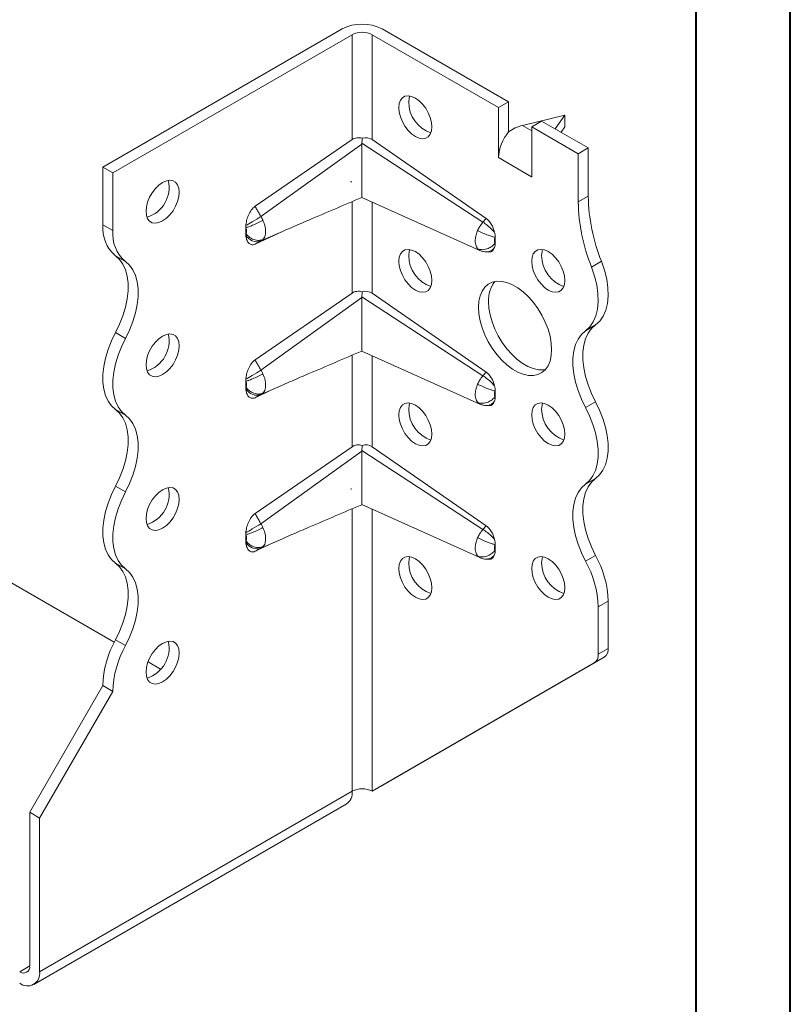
# Model space of a CAD drawing. Header units: millimetres. Extents: x 0 to 210, y 0 to 297.
# Tile 5 of 8: x 169 to 210, y 45 to 98. Entities that reach past the tile are written whole.
import ezdxf

# ---------------------------------------------------------------- set-up
doc = ezdxf.new("R2010")
doc.units = ezdxf.units.MM

msp = doc.modelspace()

# ---------------------------------------------------------------- linework, layer by layer
at = {"color": 7, "linetype": 'Continuous', "lineweight": 40}
for p, q in [((210.079, 0.215), (210.079, 297.215)), ((205.079, 5.215), (205.079, 292.215))]:
    msp.add_line(p, q, dxfattribs=at)
at = {"color": 7, "linetype": 'Continuous', "lineweight": 15}
for p, q in [((173.524, 89.875), (186.252, 97.223)), ((174.054, 89.569), (186.782, 96.916)), ((186.782, 91.346), (186.782, 96.916)), ((187.843, 96.916), (194.56, 93.038)), ((187.843, 96.916), (187.843, 91.344)), ((195.09, 93.345), (188.373, 97.223)), ((194.56, 93.038), (195.09, 93.345)), ((195.09, 93.345), (195.09, 91.745)), ((194.56, 90.381), (194.56, 93.038)), ((195.844, 92.093), (198.096, 92.63)), ((196.858, 92.324), (196.328, 92.018)), ((196.858, 92.324), (199.333, 90.895)), ((198.096, 92.63), (197.579, 91.908)), ((198.096, 92.018), (198.096, 92.63)), ((196.328, 91.814), (195.844, 92.093)), ((196.328, 92.018), (196.328, 89.36)), ((198.803, 90.589), (196.328, 92.018)), ((197.889, 91.729), (198.096, 92.018)), ((181.619, 87.796), (186.782, 91.346)), ((187.298, 91.104), (181.932, 87.245)), ((193.733, 86.949), (187.299, 91.144)), ((187.843, 91.344), (193.9, 87.147)), ((198.803, 90.589), (199.333, 90.895)), ((198.803, 88.027), (198.803, 90.589)), ((199.333, 90.895), (199.333, 88.333)), ((194.564, 90.383), (194.56, 90.381)), ((194.564, 90.379), (194.56, 90.381)), ((194.564, 90.379), (194.564, 90.383)), ((196.324, 89.366), (194.564, 90.383)), ((173.524, 89.875), (174.054, 89.569)), ((173.524, 86.813), (173.524, 89.875)), ((174.054, 89.569), (174.054, 86.507)), ((186.768, 89.098), (186.701, 89.088)), ((196.324, 89.366), (196.328, 89.468)), ((196.324, 89.362), (196.324, 89.366)), ((196.324, 89.362), (196.328, 89.364)), ((196.328, 89.36), (196.324, 89.362)), ((186.782, 83.181), (186.782, 88.044)), ((187.295, 88.264), (193.574, 85.448)), ((187.843, 88.019), (187.843, 83.178)), ((198.803, 88.027), (199.333, 88.333)), ((193.9, 87.147), (193.733, 86.949)), ((174.054, 86.507), (173.524, 86.813)), ((181.125, 86.356), (181.125, 86.656)), ((181.932, 85.955), (183.07, 86.455)), ((182.42, 86.16), (183.07, 86.455)), ((183.07, 86.455), (183.108, 86.471)), ((182.42, 86.16), (181.619, 85.786)), ((194.383, 86.142), (194.383, 85.85)), ((193.455, 85.539), (193.572, 85.451)), ((193.906, 85.368), (194.055, 85.363)), ((174.729, 84.855), (174.199, 85.161)), ((199.51, 84.564), (200.04, 84.87)), ((181.619, 79.631), (186.782, 83.181)), ((187.298, 82.939), (181.932, 79.08)), ((193.733, 78.783), (187.299, 82.978)), ((187.843, 83.178), (193.9, 78.982)), ((199.188, 81.181), (199.719, 81.487)), ((174.729, 80.772), (174.199, 81.079)), ((187.295, 80.099), (193.574, 77.283)), ((186.782, 75.015), (186.782, 79.879)), ((187.843, 79.853), (187.843, 75.013)), ((193.9, 78.982), (193.733, 78.783)), ((181.125, 78.191), (181.125, 78.49)), ((182.42, 77.995), (181.619, 77.621)), ((181.932, 77.789), (183.07, 78.29)), ((182.42, 77.995), (183.07, 78.29)), ((183.07, 78.29), (183.105, 78.305)), ((194.383, 77.976), (194.383, 77.685)), ((174.729, 76.69), (174.199, 76.996)), ((193.455, 77.374), (193.572, 77.286)), ((193.906, 77.203), (194.055, 77.197)), ((199.188, 77.098), (199.719, 77.404)), ((181.619, 71.465), (186.782, 75.015)), ((187.843, 75.013), (193.9, 70.817)), ((187.298, 74.773), (181.932, 70.914)), ((193.733, 70.618), (187.299, 74.813)), ((199.188, 73.015), (199.719, 73.321)), ((174.729, 72.607), (174.199, 72.913)), ((186.768, 72.767), (186.701, 72.757)), ((186.782, 56.702), (186.782, 71.713)), ((187.295, 71.934), (193.574, 69.118)), ((187.843, 71.688), (187.843, 56.702)), ((193.9, 70.817), (193.733, 70.618)), ((181.125, 70.025), (181.125, 70.325)), ((183.07, 70.124), (183.106, 70.14)), ((182.42, 69.829), (181.619, 69.455)), ((181.932, 69.624), (183.07, 70.124)), ((182.42, 69.829), (183.07, 70.124)), ((194.383, 69.811), (194.383, 69.519)), ((193.455, 69.208), (193.572, 69.12)), ((199.188, 68.933), (199.719, 69.239)), ((174.131, 64.617), (166.629, 68.948)), ((174.729, 68.524), (174.199, 68.83)), ((193.906, 69.038), (194.055, 69.032)), ((200.394, 66.808), (199.863, 66.501)), ((199.863, 63.982), (199.863, 66.501)), ((200.394, 66.808), (200.394, 64.288)), ((174.729, 64.442), (174.199, 64.748)), ((199.863, 63.982), (200.394, 64.288)), ((176.597, 63.194), (175.929, 63.579)), ((187.843, 56.702), (199.656, 63.524)), ((200.187, 63.83), (188.373, 57.008)), ((200.187, 63.83), (199.656, 63.524)), ((169.635, 55.581), (173.524, 62.317)), ((174.054, 62.01), (173.524, 62.317)), ((174.054, 62.01), (170.165, 55.274)), ((186.782, 56.702), (170.165, 47.109)), ((186.782, 56.702), (186.782, 56.702)), ((187.843, 56.702), (188.373, 57.008)), ((169.854, 46.422), (186.471, 56.015)), ((169.635, 55.581), (170.165, 55.274)), ((169.635, 55.581), (169.635, 47.415)), ((170.165, 47.109), (170.165, 55.274)), ((169.104, 47.109), (169.635, 47.415))]:
    msp.add_line(p, q, dxfattribs=at)
at = {"color": 7, "linetype": 'Continuous', "lineweight": 15, "flags": 128}
for points in [[(189.257, 93.038), (189.279, 93.252), (189.344, 93.43), (189.45, 93.563), (189.59, 93.644), (189.757, 93.669), (189.944, 93.636), (190.141, 93.548), (190.337, 93.409), (190.524, 93.226), (190.692, 93.008), (190.832, 92.765), (190.937, 92.511), (191.002, 92.257), (191.025, 92.017), (191.002, 91.803), (190.937, 91.625), (190.832, 91.492), (190.692, 91.412), (190.524, 91.387), (190.337, 91.419), (190.141, 91.507), (189.944, 91.646), (189.757, 91.83), (189.59, 92.048), (189.45, 92.29), (189.344, 92.545), (189.279, 92.798), (189.257, 93.038)], [(189.84, 93.661), (189.809, 93.558), (189.787, 93.344)], [(175.822, 87.527), (175.844, 87.767), (175.909, 88.021), (176.015, 88.275), (176.155, 88.517), (176.322, 88.736), (176.509, 88.919), (176.706, 89.058), (176.902, 89.146), (177.089, 89.178), (177.257, 89.154), (177.397, 89.073), (177.502, 88.94), (177.567, 88.762), (177.59, 88.548), (177.567, 88.308), (177.502, 88.054), (177.397, 87.8), (177.257, 87.558), (177.089, 87.339), (176.902, 87.156), (176.706, 87.017), (176.509, 86.929), (176.322, 86.896), (176.155, 86.921), (176.015, 87.002), (175.909, 87.135), (175.844, 87.313), (175.822, 87.527)], [(189.257, 84.873), (189.279, 85.087), (189.344, 85.265), (189.45, 85.398), (189.59, 85.478), (189.757, 85.503), (189.944, 85.471), (190.141, 85.383), (190.337, 85.244), (190.524, 85.061), (190.692, 84.842), (190.832, 84.6), (190.937, 84.345), (191.002, 84.092), (191.025, 83.852), (191.002, 83.638), (190.937, 83.46), (190.832, 83.327), (190.692, 83.246), (190.524, 83.221), (190.337, 83.254), (190.141, 83.342), (189.944, 83.481), (189.757, 83.664), (189.59, 83.882), (189.45, 84.125), (189.344, 84.379), (189.279, 84.633), (189.257, 84.873)], [(189.84, 85.496), (189.809, 85.393), (189.787, 85.179)], [(196.328, 84.873), (196.35, 85.088), (196.415, 85.266), (196.521, 85.398), (196.661, 85.479), (196.828, 85.504), (197.015, 85.472), (197.212, 85.384), (197.408, 85.245), (197.595, 85.061), (197.763, 84.843), (197.903, 84.6), (198.008, 84.346), (198.074, 84.093), (198.096, 83.853), (198.074, 83.638), (198.008, 83.46), (197.903, 83.328), (197.763, 83.247), (197.595, 83.222), (197.408, 83.254), (197.212, 83.342), (197.015, 83.481), (196.828, 83.665), (196.661, 83.883), (196.521, 84.126), (196.415, 84.38), (196.35, 84.633), (196.328, 84.873)], [(196.911, 85.496), (196.88, 85.394), (196.858, 85.179)], [(174.199, 81.079), (174.415, 81.523), (174.593, 81.976), (174.73, 82.429), (174.822, 82.874), (174.868, 83.303), (174.868, 83.709), (174.822, 84.085), (174.73, 84.423), (174.593, 84.719), (174.415, 84.966), (174.199, 85.161)], [(174.729, 84.855), (174.946, 84.66), (175.124, 84.413), (175.26, 84.117), (175.352, 83.779), (175.399, 83.403), (175.399, 82.997), (175.352, 82.568), (175.26, 82.123), (175.124, 81.67), (174.946, 81.217), (174.729, 80.772)], [(200.04, 84.87), (200.201, 84.394), (200.315, 83.924), (200.379, 83.468), (200.392, 83.035), (200.354, 82.633), (200.265, 82.271), (200.128, 81.956), (199.945, 81.693), (199.719, 81.487)], [(199.188, 81.181), (199.414, 81.386), (199.598, 81.65), (199.735, 81.965), (199.824, 82.327), (199.862, 82.729), (199.849, 83.161), (199.785, 83.618), (199.671, 84.088), (199.51, 84.564)], [(193.499, 82.423), (193.521, 82.745), (193.586, 83.035), (193.692, 83.286), (193.837, 83.493), (194.019, 83.651), (194.232, 83.756), (194.472, 83.807), (194.734, 83.801), (195.011, 83.74), (195.299, 83.624), (195.589, 83.456), (195.877, 83.24), (196.154, 82.981), (196.416, 82.684), (196.656, 82.356), (196.869, 82.005), (197.051, 81.638), (197.196, 81.264), (197.302, 80.89), (197.367, 80.525), (197.389, 80.178), (197.367, 79.856), (197.302, 79.566), (197.196, 79.315), (197.051, 79.108), (196.869, 78.951), (196.656, 78.845), (196.416, 78.795), (196.154, 78.8), (195.877, 78.862), (195.589, 78.978), (195.299, 79.145), (195.011, 79.361), (194.734, 79.621), (194.472, 79.917), (194.232, 80.245), (194.019, 80.596), (193.837, 80.963), (193.692, 81.338), (193.586, 81.712), (193.521, 82.076), (193.499, 82.423)], [(194.03, 82.729), (194.052, 82.382), (194.116, 82.018), (194.222, 81.644), (194.368, 81.27), (194.549, 80.903), (194.762, 80.551), (195.002, 80.224), (195.264, 79.927), (195.542, 79.668), (195.829, 79.452), (196.12, 79.284), (196.407, 79.168), (196.685, 79.107), (196.947, 79.101), (197.058, 79.117)], [(199.188, 77.098), (198.972, 77.543), (198.794, 77.996), (198.658, 78.449), (198.565, 78.894), (198.519, 79.323), (198.519, 79.729), (198.565, 80.104), (198.658, 80.443), (198.794, 80.738), (198.972, 80.986), (199.188, 81.181)], [(199.719, 81.487), (199.502, 81.292), (199.324, 81.045), (199.188, 80.749), (199.096, 80.41), (199.049, 80.035), (199.049, 79.629), (199.096, 79.2), (199.188, 78.755), (199.324, 78.302), (199.502, 77.849), (199.719, 77.404)], [(174.199, 76.996), (173.982, 77.191), (173.805, 77.438), (173.668, 77.734), (173.576, 78.072), (173.53, 78.448), (173.53, 78.854), (173.576, 79.283), (173.668, 79.728), (173.805, 80.181), (173.982, 80.634), (174.199, 81.079)], [(174.729, 80.772), (174.513, 80.328), (174.335, 79.875), (174.199, 79.422), (174.106, 78.977), (174.06, 78.548), (174.06, 78.142), (174.106, 77.766), (174.199, 77.428), (174.335, 77.132), (174.513, 76.885), (174.729, 76.69)], [(175.822, 79.362), (175.844, 79.602), (175.909, 79.855), (176.015, 80.11), (176.155, 80.352), (176.322, 80.57), (176.509, 80.754), (176.706, 80.893), (176.902, 80.981), (177.089, 81.013), (177.257, 80.988), (177.397, 80.907), (177.502, 80.775), (177.567, 80.597), (177.59, 80.382), (177.567, 80.142), (177.502, 79.889), (177.397, 79.635), (177.257, 79.392), (177.089, 79.174), (176.902, 78.991), (176.706, 78.851), (176.509, 78.763), (176.322, 78.731), (176.155, 78.756), (176.015, 78.837), (175.909, 78.969), (175.844, 79.147), (175.822, 79.362)], [(174.199, 72.913), (174.415, 73.358), (174.593, 73.811), (174.73, 74.264), (174.822, 74.709), (174.868, 75.138), (174.868, 75.544), (174.822, 75.92), (174.73, 76.258), (174.593, 76.554), (174.415, 76.801), (174.199, 76.996)], [(189.257, 76.707), (189.279, 76.921), (189.344, 77.099), (189.45, 77.232), (189.59, 77.313), (189.757, 77.338), (189.944, 77.306), (190.141, 77.218), (190.337, 77.078), (190.524, 76.895), (190.692, 76.677), (190.832, 76.434), (190.937, 76.18), (191.002, 75.927), (191.025, 75.687), (191.002, 75.472), (190.937, 75.294), (190.832, 75.162), (190.692, 75.081), (190.524, 75.056), (190.337, 75.088), (190.141, 75.176), (189.944, 75.315), (189.757, 75.499), (189.59, 75.717), (189.45, 75.959), (189.344, 76.214), (189.279, 76.467), (189.257, 76.707)], [(189.84, 77.33), (189.809, 77.228), (189.787, 77.013)], [(196.328, 76.708), (196.35, 76.922), (196.415, 77.1), (196.521, 77.233), (196.661, 77.314), (196.828, 77.339), (197.015, 77.306), (197.212, 77.218), (197.408, 77.079), (197.595, 76.896), (197.763, 76.677), (197.903, 76.435), (198.008, 76.181), (198.074, 75.927), (198.096, 75.687), (198.074, 75.473), (198.008, 75.295), (197.903, 75.162), (197.763, 75.081), (197.595, 75.057), (197.408, 75.089), (197.212, 75.177), (197.015, 75.316), (196.828, 75.499), (196.661, 75.718), (196.521, 75.96), (196.415, 76.214), (196.35, 76.468), (196.328, 76.708)], [(196.911, 77.331), (196.88, 77.228), (196.858, 77.014)], [(199.188, 73.015), (199.405, 73.21), (199.583, 73.458), (199.719, 73.753), (199.811, 74.092), (199.858, 74.467), (199.858, 74.873), (199.811, 75.302), (199.719, 75.747), (199.583, 76.2), (199.405, 76.653), (199.188, 77.098)], [(199.719, 77.404), (199.935, 76.959), (200.113, 76.506), (200.249, 76.054), (200.341, 75.609), (200.388, 75.179), (200.388, 74.773), (200.341, 74.398), (200.249, 74.059), (200.113, 73.764), (199.935, 73.516), (199.719, 73.321)], [(174.729, 76.69), (174.946, 76.495), (175.124, 76.247), (175.26, 75.952), (175.352, 75.613), (175.399, 75.238), (175.399, 74.832), (175.352, 74.403), (175.26, 73.958), (175.124, 73.505), (174.946, 73.052), (174.729, 72.607)], [(199.719, 73.321), (199.502, 73.127), (199.324, 72.879), (199.188, 72.584), (199.096, 72.245), (199.049, 71.869), (199.049, 71.464), (199.096, 71.034), (199.188, 70.589), (199.324, 70.136), (199.502, 69.684), (199.719, 69.239)], [(174.199, 68.83), (173.982, 69.025), (173.805, 69.273), (173.668, 69.568), (173.576, 69.907), (173.53, 70.282), (173.53, 70.688), (173.576, 71.118), (173.668, 71.563), (173.805, 72.016), (173.982, 72.468), (174.199, 72.913)], [(175.822, 71.196), (175.844, 71.436), (175.909, 71.69), (176.015, 71.944), (176.155, 72.187), (176.322, 72.405), (176.509, 72.588), (176.706, 72.727), (176.902, 72.815), (177.089, 72.848), (177.257, 72.823), (177.397, 72.742), (177.502, 72.609), (177.567, 72.431), (177.59, 72.217), (177.567, 71.977), (177.502, 71.724), (177.397, 71.469), (177.257, 71.227), (177.089, 71.008), (176.902, 70.825), (176.706, 70.686), (176.509, 70.598), (176.322, 70.566), (176.155, 70.591), (176.015, 70.671), (175.909, 70.804), (175.844, 70.982), (175.822, 71.196)], [(199.188, 68.933), (198.972, 69.377), (198.794, 69.83), (198.658, 70.283), (198.565, 70.728), (198.519, 71.157), (198.519, 71.563), (198.565, 71.939), (198.658, 72.277), (198.794, 72.573), (198.972, 72.82), (199.188, 73.015)], [(174.729, 72.607), (174.513, 72.162), (174.335, 71.709), (174.199, 71.256), (174.106, 70.811), (174.06, 70.382), (174.06, 69.976), (174.106, 69.601), (174.199, 69.262), (174.335, 68.967), (174.513, 68.719), (174.729, 68.524)], [(189.257, 68.542), (189.279, 68.756), (189.344, 68.934), (189.45, 69.067), (189.59, 69.148), (189.757, 69.172), (189.944, 69.14), (190.141, 69.052), (190.337, 68.913), (190.524, 68.73), (190.692, 68.511), (190.832, 68.269), (190.937, 68.015), (191.002, 67.761), (191.025, 67.521), (191.002, 67.307), (190.937, 67.129), (190.832, 66.996), (190.692, 66.915), (190.524, 66.891), (190.337, 66.923), (190.141, 67.011), (189.944, 67.15), (189.757, 67.333), (189.59, 67.552), (189.45, 67.794), (189.344, 68.048), (189.279, 68.302), (189.257, 68.542)], [(189.84, 69.165), (189.809, 69.062), (189.787, 68.848)], [(196.328, 68.542), (196.35, 68.757), (196.415, 68.935), (196.521, 69.067), (196.661, 69.148), (196.828, 69.173), (197.015, 69.141), (197.212, 69.053), (197.408, 68.914), (197.595, 68.73), (197.763, 68.512), (197.903, 68.27), (198.008, 68.015), (198.074, 67.762), (198.096, 67.522), (198.074, 67.308), (198.008, 67.13), (197.903, 66.997), (197.763, 66.916), (197.595, 66.891), (197.408, 66.924), (197.212, 67.011), (197.015, 67.151), (196.828, 67.334), (196.661, 67.552), (196.521, 67.795), (196.415, 68.049), (196.35, 68.303), (196.328, 68.542)], [(196.911, 69.166), (196.88, 69.063), (196.858, 68.849)], [(174.199, 64.748), (174.415, 65.193), (174.593, 65.645), (174.73, 66.098), (174.822, 66.543), (174.868, 66.973), (174.868, 67.379), (174.822, 67.754), (174.73, 68.093), (174.593, 68.388), (174.415, 68.636), (174.199, 68.83)], [(174.729, 68.524), (174.946, 68.329), (175.124, 68.082), (175.26, 67.786), (175.352, 67.448), (175.399, 67.072), (175.399, 66.666), (175.352, 66.237), (175.26, 65.792), (175.124, 65.339), (174.946, 64.886), (174.729, 64.442)], [(175.822, 63.031), (175.844, 63.271), (175.909, 63.524), (176.015, 63.779), (176.155, 64.021), (176.322, 64.239), (176.509, 64.423), (176.706, 64.562), (176.902, 64.65), (177.089, 64.682), (177.257, 64.657), (177.397, 64.577), (177.502, 64.444), (177.567, 64.266), (177.59, 64.052), (177.567, 63.812), (177.502, 63.558), (177.397, 63.304), (177.257, 63.061), (177.089, 62.843), (176.902, 62.66), (176.706, 62.521), (176.509, 62.433), (176.322, 62.4), (176.155, 62.425), (176.015, 62.506), (175.909, 62.639), (175.844, 62.817), (175.822, 63.031)]]:
    msp.add_lwpolyline(points, dxfattribs=at)
at = {"color": 7, "linetype": 'Continuous', "lineweight": 15}
for centre, radius, start, end in [((187.312, 95.175), 2.306, 62.6097, 117.3903), ((187.312, 95.893), 1.153, 62.6097, 117.3903), ((191.515, 93.341), 1.728, 179.8957, 251.6679), ((196.864, 90.277), 2.302, 140.2279, 177.3607), ((175.38, 88.803), 1.668, 287.2657, 12.7396), ((208.559, 88.215), 9.758, 181.104, 201.9744), ((209.089, 88.522), 9.758, 181.104, 201.9744), ((175.477, 86.648), 1.96, 175.1648, 229.309), ((176.007, 86.341), 1.96, 175.1648, 229.309), ((191.515, 85.176), 1.728, 179.8957, 251.6679), ((198.586, 85.176), 1.728, 179.8957, 251.6679), ((195.622, 82.816), 1.594, 142.3101, 183.1157), ((175.38, 80.638), 1.668, 287.2657, 12.7396), ((191.515, 77.01), 1.728, 179.8957, 251.6679), ((198.586, 77.011), 1.728, 179.8957, 251.6679), ((175.38, 72.472), 1.668, 287.2657, 12.7396), ((195.085, 66.642), 5.312, 1.7822, 29.2619), ((191.515, 68.845), 1.728, 179.8957, 251.6679), ((198.586, 68.845), 1.728, 179.8957, 251.6679), ((194.554, 66.336), 5.312, 1.7822, 29.2619), ((178.833, 62.151), 5.312, 150.7381, 178.2178), ((179.363, 61.845), 5.312, 150.7381, 178.2178), ((175.38, 64.307), 1.668, 287.2657, 12.7396), ((199.363, 63.932), 0.503, 305.698, 5.6204), ((199.893, 64.239), 0.503, 305.698, 5.6204), ((186.068, 56.611), 0.719, 304.0564, 7.2558), ((187.312, 55.678), 1.153, 62.6097, 117.3903), ((169.311, 47.363), 0.328, 230.7967, 9.214), ((169.518, 47.004), 0.655, 230.7967, 9.214)]:
    msp.add_arc(centre, radius, start, end, dxfattribs=at)
for centre, major_axis, ratio, start_param, end_param in [((195.844, 90.868), (1.387, 0.799), 0.717482, 1.179006, 1.702605), ((187.312, 90.711), (0.615, 0.559), 0.768356, 0.176102, 0.965136), ((193.853, 86.483), (-0.326, 0.736), 0.568519, 4.384611, 5.532817), ((193.853, 86.121), (-0.326, 0.736), 0.568519, 2.869716, 3.715446), ((187.312, 82.545), (0.615, 0.559), 0.768356, 0.176102, 0.965136), ((193.853, 78.318), (-0.326, 0.736), 0.568519, 4.384611, 5.532817), ((193.853, 77.956), (-0.326, 0.736), 0.568519, 2.869716, 3.715446), ((187.312, 74.38), (0.615, 0.559), 0.768356, 0.176102, 0.965136), ((193.853, 70.152), (-0.326, 0.736), 0.568519, 4.384611, 5.532817), ((193.853, 69.79), (-0.326, 0.736), 0.568519, 2.869716, 3.715446)]:
    msp.add_ellipse(centre, major_axis=major_axis, ratio=ratio, start_param=start_param, end_param=end_param, dxfattribs=at)
for points, knots in [([(186.782, 91.346), (186.817, 91.37), (186.855, 91.39), (186.937, 91.42), (186.982, 91.431), (187.117, 91.448), (187.214, 91.441), (187.31, 91.417)], [0, 0, 0, 0, 0.25, 0.25, 0.5, 0.5, 1, 1, 1, 1]), ([(187.298, 91.104), (187.297, 91.035), (187.296, 90.828), (187.297, 90.455), (187.298, 89.96), (187.3, 89.426), (187.301, 88.932), (187.3, 88.571), (187.299, 88.375), (187.298, 88.281), (187.297, 88.272), (187.297, 88.267)], [0, 0, 0, 0, 0.059594, 0.17849, 0.301425, 0.439371, 0.578188, 0.702229, 0.825162, 0.918047, 1, 1, 1, 1]), ([(183.108, 86.471), (183.262, 86.538), (183.721, 86.739), (185.112, 87.334), (186.357, 87.864), (187.298, 88.264)], [0, 0, 0, 0, 0.109985, 0.32783, 1, 1, 1, 1]), ([(181.129, 86.768), (181.136, 86.856), (181.15, 86.946), (181.194, 87.131), (181.225, 87.227), (181.306, 87.413), (181.356, 87.506), (181.476, 87.671), (181.545, 87.746), (181.619, 87.796)], [0, 0, 0, 0, 0.25, 0.25, 0.5, 0.5, 0.75, 0.75, 1, 1, 1, 1]), ([(181.932, 87.245), (181.919, 87.268), (181.906, 87.291), (181.872, 87.351), (181.852, 87.387), (181.797, 87.483), (181.764, 87.542), (181.693, 87.666), (181.656, 87.731), (181.619, 87.796)], [-0.126791, -0.126791, -0.126791, -0.126791, -0.1109421, -0.1109421, -0.0855839, -0.0855839, -0.0450108, -0.0450108, 0, 0, 0, 0]), ([(181.125, 86.656), (181.17, 86.668), (181.279, 86.703), (181.502, 86.79), (181.699, 86.879), (181.84, 86.948), (181.909, 86.983), (181.964, 87.012), (182, 87.032), (182.021, 87.043), (182.031, 87.049), (182.036, 87.051)], [0, 0, 0, 0, 0.214286, 0.428571, 0.714286, 0.785714, 0.857143, 0.928571, 0.964286, 0.982143, 1, 1, 1, 1]), ([(181.129, 86.768), (181.218, 86.822), (181.483, 86.982), (181.794, 87.165), (181.932, 87.245)], [0, 0, 0, 0, 0.4184242, 0.9184242, 0.9184242, 0.9184242, 0.9184242]), ([(182.036, 87.051), (182.026, 87.071), (182.007, 87.111), (181.973, 87.176), (181.947, 87.22), (181.932, 87.245)], [0, 0, 0, 0, 0.3040022, 0.6087035, 1, 1, 1, 1]), ([(182.036, 86.029), (182.061, 86.054), (182.107, 86.113), (182.149, 86.212), (182.17, 86.303), (182.183, 86.401), (182.183, 86.496), (182.175, 86.58), (182.168, 86.637), (182.149, 86.739), (182.107, 86.887), (182.061, 86.999), (182.036, 87.051)], [-0.09692135, -0.09692135, -0.09692135, -0.09692135, -0.08573721, -0.07455307, -0.068961, -0.06336893, -0.05218479, -0.04938876, -0.04659272, -0.04100065, -0.02981651, -0.01863237, -0.01863237, -0.01863237, -0.01863237]), ([(193.733, 86.949), (193.67, 86.875), (193.567, 86.733), (193.485, 86.577), (193.455, 86.509)], [-0.03148795, -0.03148795, -0.03148795, -0.03148795, -0.01353664, 0.00000001, 0.00000001, 0.00000001, 0.00000001]), ([(194.354, 86.422), (194.313, 86.469), (194.199, 86.59), (193.978, 86.782), (193.811, 86.901), (193.733, 86.949)], [0, 0, 0, 0, 0.2029082, 0.4886224, 0.7743367, 0.7743367, 0.7743367, 0.7743367]), ([(181.129, 86.767), (181.128, 86.749), (181.127, 86.73), (181.126, 86.711), (181.126, 86.702), (181.125, 86.693), (181.125, 86.683), (181.125, 86.674), (181.125, 86.665), (181.125, 86.656)], [0, 0, 0, 0, 0.00013404, 0.00013404, 0.00013404, 0.0002011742, 0.0002011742, 0.0002011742, 0.000268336, 0.000268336, 0.000268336, 0.000268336]), ([(181.125, 86.656), (181.133, 86.639), (181.147, 86.605), (181.159, 86.562), (181.164, 86.533), (181.167, 86.516), (181.169, 86.492), (181.169, 86.465), (181.165, 86.437), (181.159, 86.411), (181.147, 86.382), (181.133, 86.364), (181.125, 86.356)], [-0.09692135, -0.09692135, -0.09692135, -0.09692135, -0.08573721, -0.07455307, -0.068961, -0.06616497, -0.06336893, -0.05218479, -0.04659272, -0.04100065, -0.02981651, -0.01863237, -0.01863237, -0.01863237, -0.01863237]), ([(193.455, 86.509), (193.42, 86.428), (193.38, 86.318), (193.349, 86.183), (193.336, 86.104), (193.325, 86), (193.325, 85.877), (193.346, 85.745), (193.389, 85.629), (193.431, 85.566), (193.455, 85.539)], [-0.10675045, -0.10675045, -0.10675045, -0.10675045, -0.09062369, -0.0852481, -0.07987251, -0.07449692, -0.06374574, -0.05299456, -0.04224338, -0.03149221, -0.03149221, -0.03149221, -0.03149221]), ([(193.455, 86.509), (193.535, 86.465), (193.72, 86.372), (193.995, 86.258), (194.224, 86.179), (194.336, 86.151), (194.383, 86.142)], [0, 0, 0, 0, 0.285714, 0.571429, 0.785714, 1, 1, 1, 1]), ([(181.125, 86.356), (181.125, 86.347), (181.125, 86.338), (181.125, 86.329), (181.126, 86.315), (181.126, 86.302), (181.127, 86.289), (181.127, 86.275), (181.128, 86.262), (181.129, 86.249)], [0, 0, 0, 0, 0.0000670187, 0.0000670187, 0.0000670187, 0.0001676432, 0.0001676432, 0.0001676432, 0.00026839, 0.00026839, 0.00026839, 0.00026839]), ([(182.036, 86.029), (182.031, 86.027), (182.021, 86.023), (182, 86.015), (181.964, 86.002), (181.909, 85.989), (181.84, 85.981), (181.699, 85.979), (181.502, 86.029), (181.279, 86.173), (181.17, 86.292), (181.125, 86.356)], [0, 0, 0, 0, 0.017857, 0.035714, 0.071429, 0.142857, 0.214286, 0.285714, 0.571429, 0.785714, 1, 1, 1, 1]), ([(181.619, 85.786), (181.582, 85.769), (181.547, 85.759), (181.479, 85.75), (181.446, 85.752), (181.387, 85.766), (181.359, 85.778), (181.308, 85.81), (181.286, 85.83), (181.226, 85.9), (181.195, 85.96), (181.15, 86.094), (181.136, 86.169), (181.129, 86.249)], [0, 0, 0, 0, 0.125, 0.125, 0.25, 0.25, 0.375, 0.375, 0.5, 0.5, 0.75, 0.75, 1, 1, 1, 1]), ([(181.932, 85.955), (181.794, 85.893), (181.483, 85.9), (181.218, 86.123), (181.129, 86.249)], [0, 0, 0, 0, 0.5, 0.9184242, 0.9184242, 0.9184242, 0.9184242]), ([(181.619, 85.786), (181.656, 85.806), (181.693, 85.826), (181.764, 85.864), (181.797, 85.882), (181.852, 85.911), (181.872, 85.923), (181.906, 85.941), (181.919, 85.948), (181.932, 85.955)], [-0.126791, -0.126791, -0.126791, -0.126791, -0.0817802, -0.0817802, -0.0412071, -0.0412071, -0.0158489, -0.0158489, 0, 0, 0, 0]), ([(181.932, 85.955), (181.939, 85.958), (181.953, 85.966), (181.978, 85.982), (182.007, 86.002), (182.026, 86.02), (182.036, 86.029)], [0, 0, 0, 0, 0.165452, 0.391322, 0.695106, 1, 1, 1, 1]), ([(193.455, 85.539), (193.535, 85.502), (193.72, 85.467), (193.995, 85.531), (194.224, 85.67), (194.336, 85.787), (194.383, 85.85)], [0, 0, 0, 0, 0.285714, 0.571429, 0.785714, 1, 1, 1, 1]), ([(194.383, 85.85), (194.376, 85.858), (194.364, 85.877), (194.351, 85.912), (194.345, 85.951), (194.345, 85.988), (194.348, 86.02), (194.352, 86.043), (194.361, 86.084), (194.373, 86.117), (194.383, 86.142)], [-0.10675045, -0.10675045, -0.10675045, -0.10675045, -0.09599928, -0.0852481, -0.07449692, -0.06374574, -0.05837015, -0.05299456, -0.04761897, -0.03149221, -0.03149221, -0.03149221, -0.03149221]), ([(193.583, 85.444), (193.638, 85.423), (193.746, 85.38), (193.863, 85.372), (193.921, 85.368)], [0, 0, 0, 0, 0.504192, 1, 1, 1, 1]), ([(193.92, 85.372), (193.969, 85.374), (194.073, 85.38), (194.226, 85.46), (194.311, 85.556), (194.354, 85.604)], [0, 0, 0, 0, 0.301073, 0.650537, 1, 1, 1, 1]), ([(186.782, 83.181), (186.817, 83.205), (186.855, 83.225), (186.937, 83.255), (186.982, 83.265), (187.117, 83.283), (187.214, 83.276), (187.31, 83.252)], [0, 0, 0, 0, 0.25, 0.25, 0.5, 0.5, 1, 1, 1, 1]), ([(187.298, 82.939), (187.297, 82.869), (187.296, 82.663), (187.297, 82.29), (187.298, 81.795), (187.3, 81.261), (187.301, 80.767), (187.3, 80.405), (187.299, 80.209), (187.298, 80.116), (187.297, 80.106), (187.297, 80.102)], [0, 0, 0, 0, 0.059599, 0.178448, 0.301332, 0.439312, 0.578165, 0.70221, 0.825151, 0.917961, 1, 1, 1, 1]), ([(183.105, 78.305), (183.26, 78.372), (183.72, 78.572), (185.111, 79.168), (186.357, 79.698), (187.298, 80.099)], [0, 0, 0, 0, 0.110204, 0.328128, 1, 1, 1, 1]), ([(181.129, 78.602), (181.136, 78.69), (181.15, 78.781), (181.194, 78.965), (181.225, 79.061), (181.306, 79.248), (181.356, 79.34), (181.476, 79.506), (181.545, 79.58), (181.619, 79.631)], [0, 0, 0, 0, 0.25, 0.25, 0.5, 0.5, 0.75, 0.75, 1, 1, 1, 1]), ([(181.932, 79.08), (181.919, 79.103), (181.906, 79.126), (181.872, 79.185), (181.852, 79.222), (181.797, 79.318), (181.764, 79.376), (181.693, 79.5), (181.656, 79.566), (181.619, 79.631)], [-0.126791, -0.126791, -0.126791, -0.126791, -0.1109421, -0.1109421, -0.0855839, -0.0855839, -0.0450108, -0.0450108, 0, 0, 0, 0]), ([(181.129, 78.602), (181.218, 78.657), (181.483, 78.817), (181.794, 78.999), (181.932, 79.08)], [0, 0, 0, 0, 0.4184242, 0.9184242, 0.9184242, 0.9184242, 0.9184242]), ([(182.036, 78.886), (182.026, 78.906), (182.007, 78.946), (181.973, 79.011), (181.947, 79.055), (181.932, 79.08)], [0, 0, 0, 0, 0.304147, 0.608706, 1, 1, 1, 1]), ([(181.125, 78.49), (181.17, 78.503), (181.279, 78.538), (181.502, 78.625), (181.699, 78.714), (181.84, 78.783), (181.909, 78.818), (181.964, 78.847), (182, 78.866), (182.021, 78.878), (182.031, 78.883), (182.036, 78.886)], [0, 0, 0, 0, 0.214286, 0.428571, 0.714286, 0.785714, 0.857143, 0.928571, 0.964286, 0.982143, 1, 1, 1, 1]), ([(181.129, 78.602), (181.128, 78.583), (181.127, 78.564), (181.126, 78.546), (181.126, 78.536), (181.125, 78.527), (181.125, 78.518), (181.125, 78.509), (181.125, 78.5), (181.125, 78.49)], [0, 0, 0, 0, 0.00013404, 0.00013404, 0.00013404, 0.0002011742, 0.0002011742, 0.0002011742, 0.000268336, 0.000268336, 0.000268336, 0.000268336]), ([(182.036, 77.864), (182.061, 77.888), (182.107, 77.948), (182.149, 78.047), (182.17, 78.137), (182.183, 78.236), (182.183, 78.331), (182.175, 78.415), (182.168, 78.471), (182.149, 78.573), (182.107, 78.721), (182.061, 78.833), (182.036, 78.886)], [-0.09692135, -0.09692135, -0.09692135, -0.09692135, -0.08573721, -0.07455307, -0.068961, -0.06336893, -0.05218479, -0.04938876, -0.04659272, -0.04100065, -0.02981651, -0.01863237, -0.01863237, -0.01863237, -0.01863237]), ([(193.733, 78.783), (193.67, 78.71), (193.567, 78.568), (193.485, 78.411), (193.455, 78.343)], [-0.03148795, -0.03148795, -0.03148795, -0.03148795, -0.01353664, 0.00000001, 0.00000001, 0.00000001, 0.00000001]), ([(194.354, 78.256), (194.313, 78.304), (194.199, 78.424), (193.978, 78.617), (193.811, 78.735), (193.733, 78.783)], [0, 0, 0, 0, 0.2029082, 0.4886225, 0.7743368, 0.7743368, 0.7743368, 0.7743368]), ([(181.125, 78.49), (181.133, 78.474), (181.147, 78.44), (181.159, 78.397), (181.164, 78.367), (181.167, 78.351), (181.169, 78.327), (181.169, 78.3), (181.165, 78.272), (181.159, 78.246), (181.147, 78.217), (181.133, 78.199), (181.125, 78.191)], [-0.09692135, -0.09692135, -0.09692135, -0.09692135, -0.08573721, -0.07455307, -0.068961, -0.06616497, -0.06336893, -0.05218479, -0.04659272, -0.04100065, -0.02981651, -0.01863237, -0.01863237, -0.01863237, -0.01863237]), ([(181.125, 78.191), (181.125, 78.182), (181.125, 78.173), (181.125, 78.164), (181.126, 78.15), (181.126, 78.137), (181.127, 78.123), (181.127, 78.11), (181.128, 78.097), (181.129, 78.084)], [0, 0, 0, 0, 0.0000670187, 0.0000670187, 0.0000670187, 0.0001676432, 0.0001676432, 0.0001676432, 0.00026839, 0.00026839, 0.00026839, 0.00026839]), ([(182.036, 77.864), (182.031, 77.862), (182.021, 77.857), (182, 77.849), (181.964, 77.837), (181.909, 77.823), (181.84, 77.815), (181.699, 77.814), (181.502, 77.864), (181.279, 78.007), (181.17, 78.126), (181.125, 78.191)], [0, 0, 0, 0, 0.017857, 0.035714, 0.071429, 0.142857, 0.214286, 0.285714, 0.571429, 0.785714, 1, 1, 1, 1]), ([(181.619, 77.621), (181.582, 77.603), (181.547, 77.593), (181.479, 77.585), (181.446, 77.587), (181.387, 77.601), (181.359, 77.613), (181.308, 77.645), (181.286, 77.665), (181.226, 77.735), (181.195, 77.795), (181.15, 77.928), (181.136, 78.003), (181.129, 78.084)], [0, 0, 0, 0, 0.125, 0.125, 0.25, 0.25, 0.375, 0.375, 0.5, 0.5, 0.75, 0.75, 1, 1, 1, 1]), ([(181.932, 77.789), (181.794, 77.728), (181.483, 77.735), (181.218, 77.957), (181.129, 78.084)], [0, 0, 0, 0, 0.5, 0.9184242, 0.9184242, 0.9184242, 0.9184242]), ([(193.455, 78.343), (193.431, 78.29), (193.389, 78.18), (193.354, 78.044), (193.336, 77.939), (193.325, 77.835), (193.325, 77.712), (193.346, 77.579), (193.389, 77.463), (193.431, 77.401), (193.455, 77.374)], [-0.10675045, -0.10675045, -0.10675045, -0.10675045, -0.09599928, -0.0852481, -0.07987251, -0.07449692, -0.06374574, -0.05299456, -0.04224338, -0.03149221, -0.03149221, -0.03149221, -0.03149221]), ([(193.455, 78.343), (193.535, 78.299), (193.72, 78.207), (193.995, 78.092), (194.224, 78.014), (194.336, 77.985), (194.383, 77.976)], [0, 0, 0, 0, 0.285714, 0.571429, 0.785714, 1, 1, 1, 1]), ([(181.619, 77.621), (181.656, 77.641), (181.693, 77.661), (181.764, 77.699), (181.797, 77.717), (181.852, 77.746), (181.872, 77.757), (181.906, 77.775), (181.919, 77.782), (181.932, 77.789)], [-0.126791, -0.126791, -0.126791, -0.126791, -0.0817802, -0.0817802, -0.0412071, -0.0412071, -0.0158489, -0.0158489, 0, 0, 0, 0]), ([(181.932, 77.789), (181.94, 77.793), (181.957, 77.803), (181.984, 77.82), (182.011, 77.841), (182.028, 77.856), (182.036, 77.864)], [0, 0, 0, 0, 0.194155, 0.46607, 0.751774, 1, 1, 1, 1]), ([(193.455, 77.374), (193.535, 77.337), (193.72, 77.302), (193.995, 77.366), (194.224, 77.505), (194.336, 77.621), (194.383, 77.685)], [0, 0, 0, 0, 0.285714, 0.571429, 0.785714, 1, 1, 1, 1]), ([(194.383, 77.685), (194.376, 77.693), (194.364, 77.711), (194.351, 77.746), (194.345, 77.786), (194.345, 77.823), (194.348, 77.854), (194.353, 77.886), (194.364, 77.927), (194.376, 77.96), (194.383, 77.976)], [-0.10675045, -0.10675045, -0.10675045, -0.10675045, -0.09599928, -0.0852481, -0.07449692, -0.06374574, -0.05837015, -0.05299456, -0.04224338, -0.03149221, -0.03149221, -0.03149221, -0.03149221]), ([(193.583, 77.278), (193.638, 77.257), (193.746, 77.215), (193.863, 77.207), (193.921, 77.203)], [0, 0, 0, 0, 0.504192, 1, 1, 1, 1]), ([(193.92, 77.206), (193.969, 77.209), (194.073, 77.215), (194.226, 77.295), (194.311, 77.391), (194.354, 77.438)], [0, 0, 0, 0, 0.3010731, 0.6505365, 1, 1, 1, 1]), ([(186.782, 75.015), (186.817, 75.04), (186.855, 75.059), (186.937, 75.089), (186.982, 75.1), (187.117, 75.117), (187.214, 75.11), (187.31, 75.086)], [0, 0, 0, 0, 0.25, 0.25, 0.5, 0.5, 1, 1, 1, 1]), ([(187.298, 74.773), (187.297, 74.704), (187.296, 74.497), (187.297, 74.124), (187.298, 73.629), (187.3, 73.095), (187.301, 72.601), (187.3, 72.24), (187.299, 72.044), (187.298, 71.95), (187.297, 71.941), (187.297, 71.936)], [0, 0, 0, 0, 0.059597, 0.178478, 0.301397, 0.439411, 0.578302, 0.70236, 0.825325, 0.918176, 1, 1, 1, 1]), ([(183.106, 70.14), (183.26, 70.207), (183.72, 70.407), (185.111, 71.003), (186.357, 71.533), (187.298, 71.933)], [0, 0, 0, 0, 0.110026, 0.327991, 1, 1, 1, 1]), ([(181.129, 70.437), (181.136, 70.525), (181.15, 70.615), (181.194, 70.8), (181.225, 70.896), (181.306, 71.082), (181.356, 71.175), (181.476, 71.341), (181.545, 71.415), (181.619, 71.465)], [0, 0, 0, 0, 0.25, 0.25, 0.5, 0.5, 0.75, 0.75, 1, 1, 1, 1]), ([(181.932, 70.914), (181.919, 70.937), (181.906, 70.96), (181.872, 71.02), (181.852, 71.057), (181.797, 71.152), (181.764, 71.211), (181.693, 71.335), (181.656, 71.4), (181.619, 71.465)], [-0.126791, -0.126791, -0.126791, -0.126791, -0.1109421, -0.1109421, -0.0855839, -0.0855839, -0.0450108, -0.0450108, 0, 0, 0, 0]), ([(181.125, 70.325), (181.17, 70.337), (181.279, 70.372), (181.502, 70.46), (181.699, 70.548), (181.84, 70.618), (181.909, 70.652), (181.964, 70.681), (182, 70.701), (182.021, 70.712), (182.031, 70.718), (182.036, 70.721)], [0, 0, 0, 0, 0.214286, 0.428571, 0.714286, 0.785714, 0.857143, 0.928571, 0.964286, 0.982143, 1, 1, 1, 1]), ([(181.129, 70.437), (181.218, 70.492), (181.483, 70.651), (181.794, 70.834), (181.932, 70.914)], [0, 0, 0, 0, 0.4184242, 0.9184242, 0.9184242, 0.9184242, 0.9184242]), ([(182.036, 70.721), (182.026, 70.741), (182.007, 70.781), (181.973, 70.845), (181.947, 70.889), (181.932, 70.914)], [0, 0, 0, 0, 0.3041371, 0.6087062, 1, 1, 1, 1]), ([(182.036, 69.698), (182.048, 69.711), (182.072, 69.738), (182.115, 69.802), (182.145, 69.871), (182.168, 69.96), (182.183, 70.057), (182.183, 70.206), (182.162, 70.349), (182.132, 70.467), (182.095, 70.584), (182.061, 70.668), (182.036, 70.721)], [-0.09692135, -0.09692135, -0.09692135, -0.09692135, -0.09132928, -0.08573721, -0.07455307, -0.07175704, -0.06336893, -0.05218479, -0.04100065, -0.03540858, -0.02981651, -0.01863237, -0.01863237, -0.01863237, -0.01863237]), ([(181.129, 70.437), (181.128, 70.418), (181.127, 70.399), (181.126, 70.38), (181.126, 70.371), (181.125, 70.362), (181.125, 70.353), (181.125, 70.343), (181.125, 70.334), (181.125, 70.325)], [0, 0, 0, 0, 0.00013404, 0.00013404, 0.00013404, 0.0002011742, 0.0002011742, 0.0002011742, 0.000268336, 0.000268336, 0.000268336, 0.000268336]), ([(181.125, 70.325), (181.133, 70.308), (181.143, 70.283), (181.154, 70.248), (181.163, 70.214), (181.169, 70.173), (181.169, 70.131), (181.165, 70.103), (181.158, 70.077), (181.149, 70.057), (181.136, 70.038), (181.129, 70.029), (181.125, 70.025)], [-0.09692135, -0.09692135, -0.09692135, -0.09692135, -0.08573721, -0.08014514, -0.07455307, -0.06336893, -0.05218479, -0.04379669, -0.04100065, -0.02981651, -0.02422444, -0.01863237, -0.01863237, -0.01863237, -0.01863237]), ([(193.455, 70.178), (193.42, 70.097), (193.38, 69.987), (193.349, 69.852), (193.336, 69.773), (193.325, 69.67), (193.325, 69.546), (193.346, 69.414), (193.389, 69.298), (193.431, 69.235), (193.455, 69.208)], [-0.10675045, -0.10675045, -0.10675045, -0.10675045, -0.09062369, -0.0852481, -0.07987251, -0.07449692, -0.06374574, -0.05299456, -0.04224338, -0.03149221, -0.03149221, -0.03149221, -0.03149221]), ([(193.733, 70.618), (193.67, 70.544), (193.567, 70.402), (193.485, 70.246), (193.455, 70.178)], [-0.03148795, -0.03148795, -0.03148795, -0.03148795, -0.01353664, 0.00000001, 0.00000001, 0.00000001, 0.00000001]), ([(193.455, 70.178), (193.535, 70.134), (193.72, 70.041), (193.995, 69.927), (194.224, 69.849), (194.336, 69.82), (194.383, 69.811)], [0, 0, 0, 0, 0.285714, 0.571429, 0.785714, 1, 1, 1, 1]), ([(194.354, 70.091), (194.313, 70.139), (194.199, 70.259), (193.978, 70.451), (193.811, 70.57), (193.733, 70.618)], [0, 0, 0, 0, 0.2029084, 0.4886226, 0.7743369, 0.7743369, 0.7743369, 0.7743369]), ([(181.125, 70.025), (181.125, 70.016), (181.125, 70.007), (181.125, 69.998), (181.126, 69.985), (181.126, 69.971), (181.127, 69.958), (181.127, 69.945), (181.128, 69.931), (181.129, 69.918)], [0, 0, 0, 0, 0.0000670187, 0.0000670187, 0.0000670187, 0.0001676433, 0.0001676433, 0.0001676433, 0.00026839, 0.00026839, 0.00026839, 0.00026839]), ([(182.036, 69.698), (182.031, 69.696), (182.021, 69.692), (182, 69.684), (181.964, 69.671), (181.909, 69.658), (181.84, 69.65), (181.699, 69.648), (181.502, 69.698), (181.279, 69.842), (181.17, 69.961), (181.125, 70.025)], [0, 0, 0, 0, 0.017857, 0.035714, 0.071429, 0.142857, 0.214286, 0.285714, 0.571429, 0.785714, 1, 1, 1, 1]), ([(181.619, 69.455), (181.582, 69.438), (181.547, 69.428), (181.479, 69.42), (181.446, 69.421), (181.387, 69.435), (181.359, 69.447), (181.308, 69.48), (181.286, 69.499), (181.226, 69.57), (181.195, 69.63), (181.15, 69.763), (181.136, 69.838), (181.129, 69.918)], [0, 0, 0, 0, 0.125, 0.125, 0.25, 0.25, 0.375, 0.375, 0.5, 0.5, 0.75, 0.75, 1, 1, 1, 1]), ([(181.932, 69.624), (181.794, 69.562), (181.483, 69.569), (181.218, 69.792), (181.129, 69.918)], [0, 0, 0, 0, 0.5, 0.9184242, 0.9184242, 0.9184242, 0.9184242]), ([(181.619, 69.455), (181.656, 69.475), (181.693, 69.495), (181.764, 69.533), (181.797, 69.551), (181.852, 69.58), (181.872, 69.592), (181.906, 69.61), (181.919, 69.617), (181.932, 69.624)], [-0.126791, -0.126791, -0.126791, -0.126791, -0.0817802, -0.0817802, -0.0412071, -0.0412071, -0.0158489, -0.0158489, 0, 0, 0, 0]), ([(181.932, 69.624), (181.94, 69.628), (181.957, 69.637), (181.984, 69.654), (182.011, 69.675), (182.028, 69.691), (182.036, 69.698)], [0, 0, 0, 0, 0.194155, 0.46607, 0.751773, 1, 1, 1, 1]), ([(194.383, 69.519), (194.376, 69.527), (194.364, 69.546), (194.351, 69.581), (194.345, 69.62), (194.345, 69.658), (194.348, 69.689), (194.352, 69.712), (194.361, 69.753), (194.373, 69.786), (194.383, 69.811)], [-0.10675045, -0.10675045, -0.10675045, -0.10675045, -0.09599928, -0.0852481, -0.07449692, -0.06374574, -0.05837015, -0.05299456, -0.04761897, -0.03149221, -0.03149221, -0.03149221, -0.03149221]), ([(193.455, 69.208), (193.535, 69.172), (193.72, 69.136), (193.995, 69.201), (194.224, 69.34), (194.336, 69.456), (194.383, 69.519)], [0, 0, 0, 0, 0.285714, 0.571429, 0.785714, 1, 1, 1, 1]), ([(193.583, 69.113), (193.638, 69.092), (193.746, 69.05), (193.863, 69.041), (193.921, 69.037)], [0, 0, 0, 0, 0.504192, 1, 1, 1, 1]), ([(193.92, 69.041), (193.969, 69.044), (194.073, 69.049), (194.226, 69.13), (194.311, 69.225), (194.354, 69.273)], [0, 0, 0, 0, 0.301073, 0.650536, 1, 1, 1, 1])]:
    msp.add_open_spline(points, degree=3, knots=knots, dxfattribs=at)
for points in [[(187.298, 91.104), (187.298, 91.117), (187.299, 91.13), (187.299, 91.144)], [(187.31, 91.417), (187.307, 91.326), (187.304, 91.235), (187.299, 91.144)], [(194.383, 86.142), (194.383, 86.23), (194.377, 86.324), (194.354, 86.422)], [(194.354, 85.604), (194.377, 85.676), (194.383, 85.761), (194.383, 85.85)], [(187.31, 83.252), (187.307, 83.161), (187.304, 83.07), (187.299, 82.978)], [(187.298, 82.939), (187.298, 82.952), (187.299, 82.965), (187.299, 82.978)], [(194.383, 77.976), (194.383, 78.065), (194.377, 78.158), (194.354, 78.256)], [(194.354, 77.438), (194.377, 77.51), (194.383, 77.596), (194.383, 77.685)], [(187.31, 75.086), (187.307, 74.995), (187.304, 74.904), (187.299, 74.813)], [(187.298, 74.773), (187.298, 74.786), (187.299, 74.8), (187.299, 74.813)], [(194.383, 69.811), (194.383, 69.9), (194.377, 69.993), (194.354, 70.091)], [(194.354, 69.273), (194.377, 69.345), (194.383, 69.43), (194.383, 69.519)]]:
    msp.add_open_spline(points, degree=3, dxfattribs=at)

doc.saveas('drawing.dxf')
